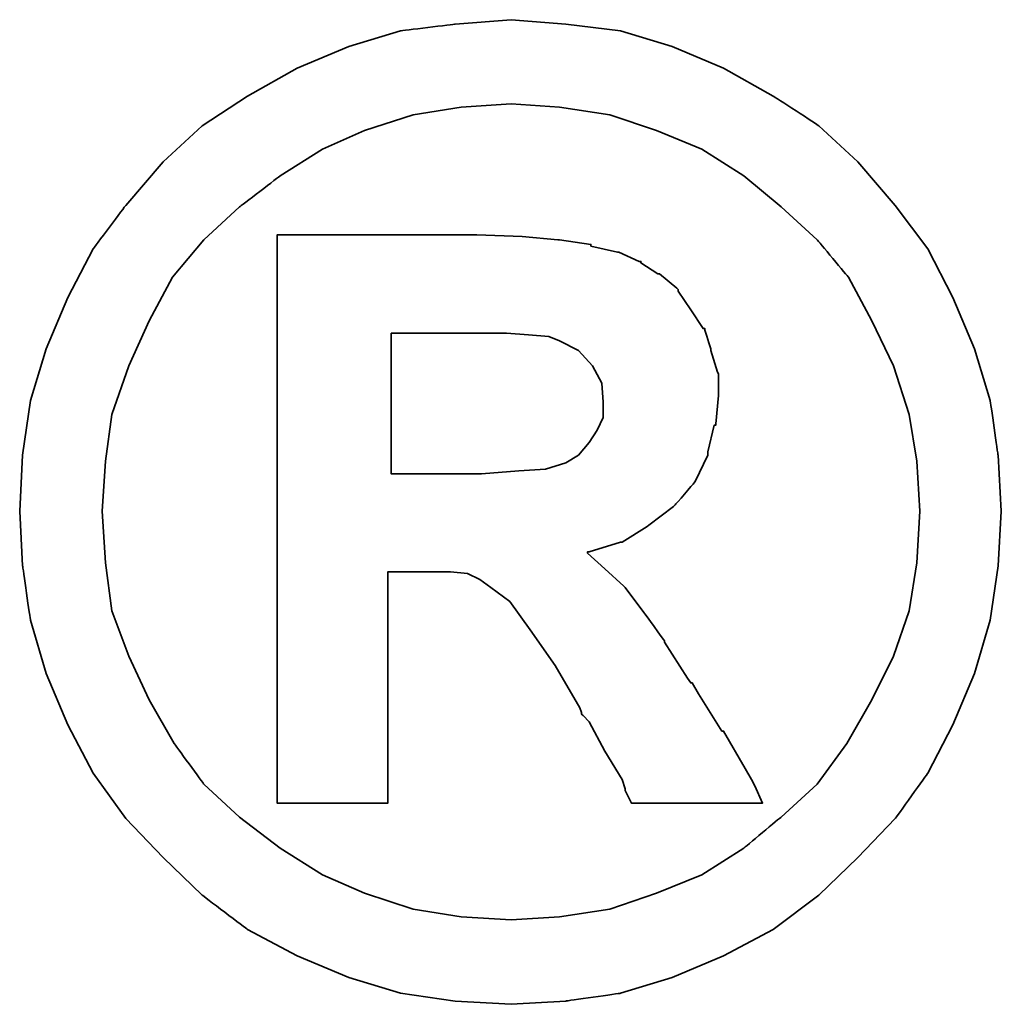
# Model space of a CAD drawing. Header units: inches. Extents: x 17 to 190, y 49 to 140.
# Tile 54 of 55: x 169.681 to 170.446, y 93.068 to 93.835. Entities that reach past the tile are written whole.
import ezdxf

# ---------------------------------------------------------------- set-up
doc = ezdxf.new("R2010")
doc.units = ezdxf.units.IN
doc.header["$LTSCALE"] = 0.1
doc.layers.add('DIM', color=4, linetype='Continuous')
doc.layers.add('layer 1', color=7, linetype='Continuous')

# ---------------------------------------------------------------- blocks, each defined once
blk = doc.blocks.new('TBI MOTION logo(完整正式版)')
at = {"layer": 'layer 1', "color": 22, "lineweight": 35}
for points, knots in [([(81.20634, 4.98624), (81.20634, 4.98624), (81.18649, 5.32862), (81.18649, 5.32862), (81.18649, 5.32862), (81.18649, 5.32862), (81.13886, 5.66206), (81.13886, 5.66206), (81.13886, 5.66206), (81.13886, 5.66206), (81.04359, 5.97764), (81.04359, 5.97764), (81.04359, 5.97764), (81.04359, 5.97764), (80.91061, 6.29124), (80.91061, 6.29124), (80.91061, 6.29124), (80.91061, 6.29124), (80.75778, 6.58697), (80.75778, 6.58697), (80.75778, 6.58697), (80.75778, 6.58697), (80.5593, 6.85294), (80.5593, 6.85294), (80.5593, 6.85294), (80.5593, 6.85294), (80.33105, 7.1189), (80.33105, 7.1189), (80.33105, 7.1189), (80.33105, 7.1189), (80.09287, 7.33921), (80.09287, 7.33921), (80.09287, 7.33921), (80.09287, 7.33921), (79.815, 7.51982), (79.815, 7.51982), (79.815, 7.51982), (79.815, 7.51982), (79.51133, 7.69051), (79.51133, 7.69051), (79.51133, 7.69051), (79.51133, 7.69051), (79.19773, 7.8235), (79.19773, 7.8235), (79.19773, 7.8235), (79.19773, 7.8235), (78.88215, 7.91877), (78.88215, 7.91877), (78.88215, 7.91877), (78.88215, 7.91877), (78.54871, 7.95846), (78.54871, 7.95846), (78.54871, 7.95846), (78.54871, 7.95846), (78.21526, 7.98625), (78.21526, 7.98625), (78.21526, 7.98625), (78.21526, 7.98625), (77.87388, 7.95846), (77.87388, 7.95846), (77.87388, 7.95846), (77.87388, 7.95846), (77.54044, 7.91877), (77.54044, 7.91877), (77.54044, 7.91877), (77.54044, 7.91877), (77.22485, 7.8235), (77.22485, 7.8235), (77.22485, 7.8235), (77.22485, 7.8235), (76.91027, 7.69051), (76.91027, 7.69051), (76.91027, 7.69051), (76.91027, 7.69051), (76.6056, 7.51982), (76.6056, 7.51982), (76.6056, 7.51982), (76.6056, 7.51982), (76.32972, 7.33921), (76.32972, 7.33921), (76.32972, 7.33921), (76.32972, 7.33921), (76.09154, 7.1189), (76.09154, 7.1189), (76.09154, 7.1189), (76.09154, 7.1189), (75.86329, 6.85294), (75.86329, 6.85294), (75.86329, 6.85294), (75.86329, 6.85294), (75.66382, 6.58697), (75.66382, 6.58697), (75.66382, 6.58697), (75.66382, 6.58697), (75.51099, 6.29124), (75.51099, 6.29124), (75.51099, 6.29124), (75.51099, 6.29124), (75.37702, 5.97764), (75.37702, 5.97764), (75.37702, 5.97764), (75.37702, 5.97764), (75.28175, 5.66206), (75.28175, 5.66206), (75.28175, 5.66206), (75.28175, 5.66206), (75.23411, 5.32862), (75.23411, 5.32862), (75.23411, 5.32862), (75.23411, 5.32862), (75.21625, 4.98624), (75.21625, 4.98624), (75.21625, 4.98624), (75.21625, 4.98624), (75.23411, 4.6528), (75.23411, 4.6528), (75.23411, 4.6528), (75.23411, 4.6528), (75.28175, 4.32035), (75.28175, 4.32035), (75.28175, 4.32035), (75.28175, 4.32035), (75.37702, 3.99583), (75.37702, 3.99583), (75.37702, 3.99583), (75.37702, 3.99583), (75.51099, 3.68224), (75.51099, 3.68224), (75.51099, 3.68224), (75.51099, 3.68224), (75.66382, 3.38749), (75.66382, 3.38749), (75.66382, 3.38749), (75.66382, 3.38749), (75.86329, 3.10963), (75.86329, 3.10963), (75.86329, 3.10963), (75.86329, 3.10963), (76.09154, 2.87145), (76.09154, 2.87145), (76.09154, 2.87145), (76.09154, 2.87145), (76.32972, 2.6432), (76.32972, 2.6432), (76.32972, 2.6432), (76.32972, 2.6432), (76.6056, 2.43381), (76.6056, 2.43381), (76.6056, 2.43381), (76.6056, 2.43381), (76.91027, 2.27205), (76.91027, 2.27205), (76.91027, 2.27205), (76.91027, 2.27205), (77.22485, 2.13906), (77.22485, 2.13906), (77.22485, 2.13906), (77.22485, 2.13906), (77.54044, 2.0438), (77.54044, 2.0438), (77.54044, 2.0438), (77.54044, 2.0438), (77.87388, 1.99616), (77.87388, 1.99616), (77.87388, 1.99616), (77.87388, 1.99616), (78.21526, 1.97631), (78.21526, 1.97631), (78.21526, 1.97631), (78.21526, 1.97631), (78.54871, 1.99616), (78.54871, 1.99616), (78.54871, 1.99616), (78.54871, 1.99616), (78.88215, 2.0438), (78.88215, 2.0438), (78.88215, 2.0438), (78.88215, 2.0438), (79.19773, 2.13906), (79.19773, 2.13906), (79.19773, 2.13906), (79.19773, 2.13906), (79.51133, 2.27205), (79.51133, 2.27205), (79.51133, 2.27205), (79.51133, 2.27205), (79.815, 2.43381), (79.815, 2.43381), (79.815, 2.43381), (79.815, 2.43381), (80.09287, 2.6432), (80.09287, 2.6432), (80.09287, 2.6432), (80.09287, 2.6432), (80.33105, 2.87145), (80.33105, 2.87145), (80.33105, 2.87145), (80.33105, 2.87145), (80.5593, 3.10963), (80.5593, 3.10963), (80.5593, 3.10963), (80.5593, 3.10963), (80.75778, 3.38749), (80.75778, 3.38749), (80.75778, 3.38749), (80.75778, 3.38749), (80.91061, 3.68224), (80.91061, 3.68224), (80.91061, 3.68224), (80.91061, 3.68224), (81.04359, 3.99583), (81.04359, 3.99583), (81.04359, 3.99583), (81.04359, 3.99583), (81.13886, 4.32035), (81.13886, 4.32035), (81.13886, 4.32035), (81.13886, 4.32035), (81.18649, 4.6528), (81.18649, 4.6528), (81.18649, 4.6528), (81.18649, 4.6528), (81.20634, 4.98624), (81.20634, 4.98624)], [0, 0, 0, 0, 0.0178571, 0.0178571, 0.0178571, 0.0178572, 0.0357143, 0.0357143, 0.0357143, 0.0357143, 0.0535714, 0.0535714, 0.0535714, 0.0535714, 0.0714286, 0.0714286, 0.0714286, 0.0714286, 0.0892857, 0.0892857, 0.0892857, 0.0892857, 0.1071429, 0.1071429, 0.1071429, 0.1071429, 0.125, 0.125, 0.125, 0.125, 0.1428571, 0.1428571, 0.1428571, 0.1428572, 0.1607143, 0.1607143, 0.1607143, 0.1607143, 0.1785714, 0.1785714, 0.1785714, 0.1785714, 0.1964286, 0.1964286, 0.1964286, 0.1964286, 0.2142857, 0.2142857, 0.2142857, 0.2142857, 0.2321429, 0.2321429, 0.2321429, 0.2321429, 0.25, 0.25, 0.25, 0.25, 0.2678571, 0.2678571, 0.2678571, 0.2678572, 0.2857143, 0.2857143, 0.2857143, 0.2857143, 0.3035714, 0.3035714, 0.3035714, 0.3035714, 0.3214286, 0.3214286, 0.3214286, 0.3214286, 0.3392857, 0.3392857, 0.3392857, 0.3392857, 0.3571429, 0.3571429, 0.3571429, 0.3571429, 0.375, 0.375, 0.375, 0.375, 0.3928571, 0.3928571, 0.3928571, 0.3928572, 0.4107143, 0.4107143, 0.4107143, 0.4107143, 0.4285714, 0.4285714, 0.4285714, 0.4285714, 0.4464286, 0.4464286, 0.4464286, 0.4464286, 0.4642857, 0.4642857, 0.4642857, 0.4642857, 0.4821429, 0.4821429, 0.4821429, 0.4821429, 0.5, 0.5, 0.5, 0.5, 0.5178571, 0.5178571, 0.5178571, 0.5178572, 0.5357143, 0.5357143, 0.5357143, 0.5357143, 0.5535714, 0.5535714, 0.5535714, 0.5535714, 0.5714286, 0.5714286, 0.5714286, 0.5714286, 0.5892857, 0.5892857, 0.5892857, 0.5892857, 0.6071429, 0.6071429, 0.6071429, 0.6071429, 0.625, 0.625, 0.625, 0.625, 0.6428571, 0.6428571, 0.6428571, 0.6428572, 0.6607143, 0.6607143, 0.6607143, 0.6607143, 0.6785714, 0.6785714, 0.6785714, 0.6785714, 0.6964286, 0.6964286, 0.6964286, 0.6964286, 0.7142857, 0.7142857, 0.7142857, 0.7142857, 0.7321429, 0.7321429, 0.7321429, 0.7321429, 0.75, 0.75, 0.75, 0.75, 0.7678571, 0.7678571, 0.7678571, 0.7678572, 0.7857143, 0.7857143, 0.7857143, 0.7857143, 0.8035714, 0.8035714, 0.8035714, 0.8035714, 0.8214286, 0.8214286, 0.8214286, 0.8214286, 0.8392857, 0.8392857, 0.8392857, 0.8392857, 0.8571429, 0.8571429, 0.8571429, 0.8571429, 0.875, 0.875, 0.875, 0.875, 0.8928571, 0.8928571, 0.8928571, 0.8928572, 0.9107143, 0.9107143, 0.9107143, 0.9107143, 0.9285714, 0.9285714, 0.9285714, 0.9285714, 0.9464286, 0.9464286, 0.9464286, 0.9464286, 0.9642857, 0.9642857, 0.9642857, 0.9642857, 0.9821429, 0.9821429, 0.9821429, 0.9821429, 1, 1, 1, 1]), ([(80.71014, 4.98624), (80.71014, 4.98624), (80.69129, 5.29091), (80.69129, 5.29091), (80.69129, 5.29091), (80.69129, 5.29091), (80.64464, 5.57672), (80.64464, 5.57672), (80.64464, 5.57672), (80.64464, 5.57672), (80.54937, 5.87245), (80.54937, 5.87245), (80.54937, 5.87245), (80.54937, 5.87245), (80.41639, 6.14833), (80.41639, 6.14833), (80.41639, 6.14833), (80.41639, 6.14833), (80.27349, 6.41429), (80.27349, 6.41429), (80.27349, 6.41429), (80.27349, 6.41429), (80.08295, 6.64255), (80.08295, 6.64255), (80.08295, 6.64255), (80.08295, 6.64255), (79.86264, 6.84301), (79.86264, 6.84301), (79.86264, 6.84301), (79.86264, 6.84301), (79.63439, 7.03355), (79.63439, 7.03355), (79.63439, 7.03355), (79.63439, 7.03355), (79.37835, 7.1963), (79.37835, 7.1963), (79.37835, 7.1963), (79.37835, 7.1963), (79.10246, 7.30944), (79.10246, 7.30944), (79.10246, 7.30944), (79.10246, 7.30944), (78.81665, 7.40471), (78.81665, 7.40471), (78.81665, 7.40471), (78.81665, 7.40471), (78.511, 7.45234), (78.511, 7.45234), (78.511, 7.45234), (78.511, 7.45234), (78.21526, 7.47219), (78.21526, 7.47219), (78.21526, 7.47219), (78.21526, 7.47219), (77.9106, 7.45234), (77.9106, 7.45234), (77.9106, 7.45234), (77.9106, 7.45234), (77.61685, 7.40471), (77.61685, 7.40471), (77.61685, 7.40471), (77.61685, 7.40471), (77.32012, 7.30944), (77.32012, 7.30944), (77.32012, 7.30944), (77.32012, 7.30944), (77.06309, 7.1963), (77.06309, 7.1963), (77.06309, 7.1963), (77.06309, 7.1963), (76.80606, 7.03355), (76.80606, 7.03355), (76.80606, 7.03355), (76.80606, 7.03355), (76.55797, 6.84301), (76.55797, 6.84301), (76.55797, 6.84301), (76.55797, 6.84301), (76.34063, 6.64255), (76.34063, 6.64255), (76.34063, 6.64255), (76.34063, 6.64255), (76.1491, 6.41429), (76.1491, 6.41429), (76.1491, 6.41429), (76.1491, 6.41429), (76.0062, 6.14833), (76.0062, 6.14833), (76.0062, 6.14833), (76.0062, 6.14833), (75.88314, 5.87245), (75.88314, 5.87245), (75.88314, 5.87245), (75.88314, 5.87245), (75.77794, 5.57672), (75.77794, 5.57672), (75.77794, 5.57672), (75.77794, 5.57672), (75.73924, 5.29091), (75.73924, 5.29091), (75.73924, 5.29091), (75.73924, 5.29091), (75.72039, 4.98624), (75.72039, 4.98624), (75.72039, 4.98624), (75.72039, 4.98624), (75.73924, 4.67165), (75.73924, 4.67165), (75.73924, 4.67165), (75.73924, 4.67165), (75.77794, 4.37791), (75.77794, 4.37791), (75.77794, 4.37791), (75.77794, 4.37791), (75.88314, 4.10102), (75.88314, 4.10102), (75.88314, 4.10102), (75.88314, 4.10102), (76.0062, 3.83407), (76.0062, 3.83407), (76.0062, 3.83407), (76.0062, 3.83407), (76.15902, 3.56811), (76.15902, 3.56811), (76.15902, 3.56811), (76.15902, 3.56811), (76.34063, 3.32001), (76.34063, 3.32001), (76.34063, 3.32001), (76.34063, 3.32001), (76.55797, 3.11955), (76.55797, 3.11955), (76.55797, 3.11955), (76.55797, 3.11955), (76.80606, 2.92901), (76.80606, 2.92901), (76.80606, 2.92901), (76.80606, 2.92901), (77.06309, 2.76725), (77.06309, 2.76725), (77.06309, 2.76725), (77.06309, 2.76725), (77.32012, 2.65412), (77.32012, 2.65412), (77.32012, 2.65412), (77.32012, 2.65412), (77.61685, 2.55786), (77.61685, 2.55786), (77.61685, 2.55786), (77.61685, 2.55786), (77.9106, 2.51022), (77.9106, 2.51022), (77.9106, 2.51022), (77.9106, 2.51022), (78.21526, 2.49137), (78.21526, 2.49137), (78.21526, 2.49137), (78.21526, 2.49137), (78.511, 2.51022), (78.511, 2.51022), (78.511, 2.51022), (78.511, 2.51022), (78.81665, 2.55786), (78.81665, 2.55786), (78.81665, 2.55786), (78.81665, 2.55786), (79.10246, 2.65412), (79.10246, 2.65412), (79.10246, 2.65412), (79.10246, 2.65412), (79.37835, 2.76725), (79.37835, 2.76725), (79.37835, 2.76725), (79.37835, 2.76725), (79.63439, 2.92901), (79.63439, 2.92901), (79.63439, 2.92901), (79.63439, 2.92901), (79.86264, 3.11955), (79.86264, 3.11955), (79.86264, 3.11955), (79.86264, 3.11955), (80.08295, 3.32001), (80.08295, 3.32001), (80.08295, 3.32001), (80.08295, 3.32001), (80.26356, 3.56811), (80.26356, 3.56811), (80.26356, 3.56811), (80.26356, 3.56811), (80.41639, 3.83407), (80.41639, 3.83407), (80.41639, 3.83407), (80.41639, 3.83407), (80.54937, 4.10102), (80.54937, 4.10102), (80.54937, 4.10102), (80.54937, 4.10102), (80.64464, 4.37791), (80.64464, 4.37791), (80.64464, 4.37791), (80.64464, 4.37791), (80.69129, 4.67165), (80.69129, 4.67165), (80.69129, 4.67165), (80.69129, 4.67165), (80.71014, 4.98624), (80.71014, 4.98624)], [0, 0, 0, 0, 0.0192308, 0.0192308, 0.0192308, 0.0192308, 0.0384615, 0.0384615, 0.0384615, 0.0384615, 0.0576923, 0.0576923, 0.0576923, 0.0576923, 0.0769231, 0.0769231, 0.0769231, 0.0769231, 0.0961538, 0.0961538, 0.0961538, 0.0961539, 0.1153846, 0.1153846, 0.1153846, 0.1153846, 0.1346154, 0.1346154, 0.1346154, 0.1346154, 0.1538462, 0.1538462, 0.1538462, 0.1538462, 0.1730769, 0.1730769, 0.1730769, 0.1730769, 0.1923077, 0.1923077, 0.1923077, 0.1923077, 0.2115385, 0.2115385, 0.2115385, 0.2115385, 0.2307692, 0.2307692, 0.2307692, 0.2307692, 0.25, 0.25, 0.25, 0.25, 0.2692308, 0.2692308, 0.2692308, 0.2692308, 0.2884615, 0.2884615, 0.2884615, 0.2884615, 0.3076923, 0.3076923, 0.3076923, 0.3076923, 0.3269231, 0.3269231, 0.3269231, 0.3269231, 0.3461538, 0.3461538, 0.3461538, 0.3461539, 0.3653846, 0.3653846, 0.3653846, 0.3653846, 0.3846154, 0.3846154, 0.3846154, 0.3846154, 0.4038462, 0.4038462, 0.4038462, 0.4038462, 0.4230769, 0.4230769, 0.4230769, 0.4230769, 0.4423077, 0.4423077, 0.4423077, 0.4423077, 0.4615385, 0.4615385, 0.4615385, 0.4615385, 0.4807692, 0.4807692, 0.4807692, 0.4807692, 0.5, 0.5, 0.5, 0.5, 0.5192308, 0.5192308, 0.5192308, 0.5192308, 0.5384615, 0.5384615, 0.5384615, 0.5384615, 0.5576923, 0.5576923, 0.5576923, 0.5576923, 0.5769231, 0.5769231, 0.5769231, 0.5769231, 0.5961538, 0.5961538, 0.5961538, 0.5961539, 0.6153846, 0.6153846, 0.6153846, 0.6153846, 0.6346154, 0.6346154, 0.6346154, 0.6346154, 0.6538462, 0.6538462, 0.6538462, 0.6538462, 0.6730769, 0.6730769, 0.6730769, 0.6730769, 0.6923077, 0.6923077, 0.6923077, 0.6923077, 0.7115385, 0.7115385, 0.7115385, 0.7115385, 0.7307692, 0.7307692, 0.7307692, 0.7307692, 0.75, 0.75, 0.75, 0.75, 0.7692308, 0.7692308, 0.7692308, 0.7692308, 0.7884615, 0.7884615, 0.7884615, 0.7884615, 0.8076923, 0.8076923, 0.8076923, 0.8076923, 0.8269231, 0.8269231, 0.8269231, 0.8269231, 0.8461538, 0.8461538, 0.8461538, 0.8461539, 0.8653846, 0.8653846, 0.8653846, 0.8653846, 0.8846154, 0.8846154, 0.8846154, 0.8846154, 0.9038462, 0.9038462, 0.9038462, 0.9038462, 0.9230769, 0.9230769, 0.9230769, 0.9230769, 0.9423077, 0.9423077, 0.9423077, 0.9423077, 0.9615385, 0.9615385, 0.9615385, 0.9615385, 0.9807692, 0.9807692, 0.9807692, 0.9807692, 1, 1, 1, 1]), ([(76.78721, 3.2823), (76.78721, 3.2823), (76.78721, 3.32001), (76.78721, 3.32001), (76.78721, 3.32001), (76.78721, 3.32001), (76.78721, 3.42422), (76.78721, 3.42422), (76.78721, 3.42422), (76.78721, 3.42422), (76.78721, 3.59689), (76.78721, 3.59689), (76.78721, 3.59689), (76.78721, 3.59689), (76.78721, 3.80529), (76.78721, 3.80529), (76.78721, 3.80529), (76.78721, 3.80529), (76.78721, 4.0524), (76.78721, 4.0524), (76.78721, 4.0524), (76.78721, 4.0524), (76.78721, 4.32035), (76.78721, 4.32035), (76.78721, 4.32035), (76.78721, 4.32035), (76.78721, 4.92868), (76.78721, 4.92868), (76.78721, 4.92868), (76.78721, 4.92868), (76.78721, 5.53801), (76.78721, 5.53801), (76.78721, 5.53801), (76.78721, 5.53801), (76.78721, 5.82482), (76.78721, 5.82482), (76.78721, 5.82482), (76.78721, 5.82482), (76.78721, 6.07291), (76.78721, 6.07291), (76.78721, 6.07291), (76.78721, 6.07291), (76.78721, 6.30017), (76.78721, 6.30017), (76.78721, 6.30017), (76.78721, 6.30017), (76.78721, 6.45399), (76.78721, 6.45399), (76.78721, 6.45399), (76.78721, 6.45399), (76.78721, 6.5572), (76.78721, 6.5572), (76.78721, 6.5572), (76.78721, 6.5572), (76.78721, 6.59689), (76.78721, 6.59689), (76.78721, 6.59689), (76.78721, 6.59689), (76.78721, 6.67232), (76.78721, 6.67232), (76.78721, 6.67232), (76.78721, 6.67232), (76.8537, 6.67232), (76.8537, 6.67232), (76.8537, 6.67232), (76.8537, 6.67232), (76.87355, 6.67232), (76.87355, 6.67232), (76.87355, 6.67232), (76.87355, 6.67232), (76.91027, 6.67232), (76.91027, 6.67232), (76.91027, 6.67232), (76.91027, 6.67232), (77.04424, 6.67232), (77.04424, 6.67232), (77.04424, 6.67232), (77.04424, 6.67232), (77.22485, 6.67232), (77.22485, 6.67232), (77.22485, 6.67232), (77.22485, 6.67232), (77.43524, 6.67232), (77.43524, 6.67232), (77.43524, 6.67232), (77.43524, 6.67232), (77.65357, 6.67232), (77.65357, 6.67232), (77.65357, 6.67232), (77.65357, 6.67232), (77.82625, 6.67232), (77.82625, 6.67232), (77.82625, 6.67232), (77.82625, 6.67232), (77.94037, 6.67232), (77.94037, 6.67232), (77.94037, 6.67232), (77.94037, 6.67232), (77.97709, 6.67232), (77.97709, 6.67232), (77.97709, 6.67232), (77.97709, 6.67232), (77.99694, 6.67232), (77.99694, 6.67232), (77.99694, 6.67232), (77.99694, 6.67232), (78.00686, 6.67232), (78.00686, 6.67232), (78.00686, 6.67232), (78.00686, 6.67232), (78.28275, 6.6624), (78.28275, 6.6624), (78.28275, 6.6624), (78.28275, 6.6624), (78.50107, 6.64255), (78.50107, 6.64255), (78.50107, 6.64255), (78.50107, 6.64255), (78.511, 6.64255), (78.511, 6.64255), (78.511, 6.64255), (78.511, 6.64255), (78.70154, 6.61476), (78.70154, 6.61476), (78.70154, 6.61476), (78.70154, 6.61476), (78.70154, 6.60483), (78.70154, 6.60483), (78.70154, 6.60483), (78.70154, 6.60483), (78.86429, 6.56713), (78.86429, 6.56713), (78.86429, 6.56713), (78.86429, 6.56713), (78.87223, 6.56713), (78.87223, 6.56713), (78.87223, 6.56713), (78.87223, 6.56713), (78.99727, 6.51056), (78.99727, 6.51056), (78.99727, 6.51056), (78.99727, 6.51056), (79.00719, 6.51056), (79.00719, 6.51056), (79.00719, 6.51056), (79.00719, 6.51056), (79.00719, 6.50162), (79.00719, 6.50162), (79.00719, 6.50162), (79.00719, 6.50162), (79.1104, 6.43415), (79.1104, 6.43415), (79.1104, 6.43415), (79.1104, 6.43415), (79.12132, 6.43415), (79.12132, 6.43415), (79.12132, 6.43415), (79.12132, 6.43415), (79.22552, 6.34781), (79.22552, 6.34781), (79.22552, 6.34781), (79.22552, 6.34781), (79.23544, 6.33888), (79.23544, 6.33888), (79.23544, 6.33888), (79.23544, 6.33888), (79.23544, 6.32895), (79.23544, 6.32895), (79.23544, 6.32895), (79.23544, 6.32895), (79.31087, 6.21483), (79.31087, 6.21483), (79.31087, 6.21483), (79.31087, 6.21483), (79.38629, 6.1007), (79.38629, 6.1007), (79.38629, 6.1007), (79.38629, 6.1007), (79.3972, 6.1007), (79.3972, 6.1007), (79.3972, 6.1007), (79.3972, 6.1007), (79.3972, 6.09078), (79.3972, 6.09078), (79.3972, 6.09078), (79.3972, 6.09078), (79.43392, 5.97764), (79.43392, 5.97764), (79.43392, 5.97764), (79.43392, 5.97764), (79.43392, 5.96772), (79.43392, 5.96772), (79.43392, 5.96772), (79.43392, 5.96772), (79.47362, 5.83474), (79.47362, 5.83474), (79.47362, 5.83474), (79.47362, 5.83474), (79.48156, 5.82482), (79.48156, 5.82482), (79.48156, 5.82482), (79.48156, 5.82482), (79.48156, 5.69977), (79.48156, 5.69977), (79.48156, 5.69977), (79.48156, 5.69977), (79.48156, 5.69183), (79.48156, 5.69183), (79.48156, 5.69183), (79.48156, 5.69183), (79.4637, 5.51915), (79.4637, 5.51915), (79.4637, 5.51915), (79.4637, 5.51915), (79.4637, 5.51122), (79.4637, 5.51122), (79.4637, 5.51122), (79.4637, 5.51122), (79.45377, 5.51122), (79.45377, 5.51122), (79.45377, 5.51122), (79.45377, 5.51122), (79.41507, 5.34847), (79.41507, 5.34847), (79.41507, 5.34847), (79.41507, 5.34847), (79.41507, 5.33854), (79.41507, 5.33854), (79.41507, 5.33854), (79.41507, 5.33854), (79.41507, 5.32862), (79.41507, 5.32862), (79.41507, 5.32862), (79.41507, 5.32862), (79.33865, 5.16785), (79.33865, 5.16785), (79.33865, 5.16785), (79.33865, 5.16785), (79.33071, 5.15693), (79.33071, 5.15693), (79.33071, 5.15693), (79.33071, 5.15693), (79.2156, 5.02495), (79.2156, 5.02495), (79.2156, 5.02495), (79.2156, 5.02495), (79.20567, 5.01502), (79.20567, 5.01502), (79.20567, 5.01502), (79.20567, 5.01502), (79.05483, 4.89991), (79.05483, 4.89991), (79.05483, 4.89991), (79.05483, 4.89991), (79.04491, 4.89197), (79.04491, 4.89197), (79.04491, 4.89197), (79.04491, 4.89197), (78.89208, 4.7967), (78.89208, 4.7967), (78.89208, 4.7967), (78.89208, 4.7967), (78.88215, 4.7967), (78.88215, 4.7967), (78.88215, 4.7967), (78.88215, 4.7967), (78.69161, 4.73913), (78.69161, 4.73913), (78.69161, 4.73913), (78.69161, 4.73913), (78.68169, 4.73913), (78.68169, 4.73913), (78.68169, 4.73913), (78.68169, 4.73913), (78.68169, 4.72921), (78.68169, 4.72921), (78.68169, 4.72921), (78.68169, 4.72921), (78.78688, 4.63394), (78.78688, 4.63394), (78.78688, 4.63394), (78.78688, 4.63394), (78.902, 4.52875), (78.902, 4.52875), (78.902, 4.52875), (78.902, 4.52875), (78.91093, 4.52081), (78.91093, 4.52081), (78.91093, 4.52081), (78.91093, 4.52081), (79.02506, 4.36798), (79.02506, 4.36798), (79.02506, 4.36798), (79.02506, 4.36798), (79.1501, 4.1953), (79.1501, 4.1953), (79.1501, 4.1953), (79.1501, 4.1953), (79.1501, 4.18736), (79.1501, 4.18736), (79.1501, 4.18736), (79.1501, 4.18736), (79.29201, 3.96705), (79.29201, 3.96705), (79.29201, 3.96705), (79.29201, 3.96705), (79.31087, 3.93828), (79.31087, 3.93828), (79.31087, 3.93828), (79.31087, 3.93828), (79.32079, 3.93828), (79.32079, 3.93828), (79.32079, 3.93828), (79.32079, 3.93828), (79.3585, 3.87178), (79.3585, 3.87178), (79.3585, 3.87178), (79.3585, 3.87178), (79.50141, 3.64353), (79.50141, 3.64353), (79.50141, 3.64353), (79.50141, 3.64353), (79.51133, 3.64353), (79.51133, 3.64353), (79.51133, 3.64353), (79.51133, 3.64353), (79.64431, 3.41528), (79.64431, 3.41528), (79.64431, 3.41528), (79.64431, 3.41528), (79.68202, 3.3478), (79.68202, 3.3478), (79.68202, 3.3478), (79.68202, 3.3478), (79.70187, 3.31009), (79.70187, 3.31009), (79.70187, 3.31009), (79.70187, 3.31009), (79.7495, 3.2049), (79.7495, 3.2049), (79.7495, 3.2049), (79.7495, 3.2049), (79.64431, 3.2049), (79.64431, 3.2049), (79.64431, 3.2049), (79.64431, 3.2049), (79.62546, 3.2049), (79.62546, 3.2049), (79.62546, 3.2049), (79.62546, 3.2049), (79.53912, 3.2049), (79.53912, 3.2049), (79.53912, 3.2049), (79.53912, 3.2049), (79.31087, 3.2049), (79.31087, 3.2049), (79.31087, 3.2049), (79.31087, 3.2049), (79.08262, 3.2049), (79.08262, 3.2049), (79.08262, 3.2049), (79.08262, 3.2049), (79.00719, 3.2049), (79.00719, 3.2049), (79.00719, 3.2049), (79.00719, 3.2049), (78.98735, 3.2049), (78.98735, 3.2049), (78.98735, 3.2049), (78.98735, 3.2049), (78.94964, 3.2049), (78.94964, 3.2049), (78.94964, 3.2049), (78.94964, 3.2049), (78.92979, 3.24459), (78.92979, 3.24459), (78.92979, 3.24459), (78.92979, 3.24459), (78.91093, 3.2823), (78.91093, 3.2823), (78.91093, 3.2823), (78.91093, 3.2823), (78.91093, 3.29223), (78.91093, 3.29223), (78.91093, 3.29223), (78.91093, 3.29223), (78.89208, 3.3478), (78.89208, 3.3478), (78.89208, 3.3478), (78.89208, 3.3478), (78.78688, 3.52048), (78.78688, 3.52048), (78.78688, 3.52048), (78.78688, 3.52048), (78.69161, 3.7001), (78.69161, 3.7001), (78.69161, 3.7001), (78.69161, 3.7001), (78.6539, 3.7388), (78.6539, 3.7388), (78.6539, 3.7388), (78.6539, 3.7388), (78.64398, 3.74873), (78.64398, 3.74873), (78.64398, 3.74873), (78.64398, 3.74873), (78.64398, 3.75766), (78.64398, 3.75766), (78.64398, 3.75766), (78.64398, 3.75766), (78.63405, 3.78644), (78.63405, 3.78644), (78.63405, 3.78644), (78.63405, 3.78644), (78.48321, 4.04347), (78.48321, 4.04347), (78.48321, 4.04347), (78.48321, 4.04347), (78.33038, 4.2618), (78.33038, 4.2618), (78.33038, 4.2618), (78.33038, 4.2618), (78.20732, 4.43447), (78.20732, 4.43447), (78.20732, 4.43447), (78.20732, 4.43447), (78.09221, 4.52081), (78.09221, 4.52081), (78.09221, 4.52081), (78.09221, 4.52081), (78.02472, 4.56845), (78.02472, 4.56845), (78.02472, 4.56845), (78.02472, 4.56845), (77.9493, 4.60616), (77.9493, 4.60616), (77.9493, 4.60616), (77.9493, 4.60616), (77.8451, 4.61608), (77.8451, 4.61608), (77.8451, 4.61608), (77.8451, 4.61608), (77.71113, 4.61608), (77.71113, 4.61608), (77.71113, 4.61608), (77.71113, 4.61608), (77.69128, 4.61608), (77.69128, 4.61608), (77.69128, 4.61608), (77.69128, 4.61608), (77.67342, 4.61608), (77.67342, 4.61608), (77.67342, 4.61608), (77.67342, 4.61608), (77.5583, 4.61608), (77.5583, 4.61608), (77.5583, 4.61608), (77.5583, 4.61608), (77.46303, 4.61608), (77.46303, 4.61608), (77.46303, 4.61608), (77.46303, 4.61608), (77.46303, 4.54761), (77.46303, 4.54761), (77.46303, 4.54761), (77.46303, 4.54761), (77.46303, 4.47318), (77.46303, 4.47318), (77.46303, 4.47318), (77.46303, 4.47318), (77.46303, 4.24294), (77.46303, 4.24294), (77.46303, 4.24294), (77.46303, 4.24294), (77.46303, 3.99583), (77.46303, 3.99583), (77.46303, 3.99583), (77.46303, 3.99583), (77.46303, 3.72888), (77.46303, 3.72888), (77.46303, 3.72888), (77.46303, 3.72888), (77.46303, 3.51055), (77.46303, 3.51055), (77.46303, 3.51055), (77.46303, 3.51055), (77.46303, 3.42422), (77.46303, 3.42422), (77.46303, 3.42422), (77.46303, 3.42422), (77.46303, 3.35773), (77.46303, 3.35773), (77.46303, 3.35773), (77.46303, 3.35773), (77.46303, 3.30017), (77.46303, 3.30017), (77.46303, 3.30017), (77.46303, 3.30017), (77.46303, 3.2823), (77.46303, 3.2823), (77.46303, 3.2823), (77.46303, 3.2823), (77.46303, 3.2049), (77.46303, 3.2049), (77.46303, 3.2049), (77.46303, 3.2049), (77.39753, 3.2049), (77.39753, 3.2049), (77.39753, 3.2049), (77.39753, 3.2049), (77.37768, 3.2049), (77.37768, 3.2049), (77.37768, 3.2049), (77.37768, 3.2049), (77.32012, 3.2049), (77.32012, 3.2049), (77.32012, 3.2049), (77.32012, 3.2049), (77.12165, 3.2049), (77.12165, 3.2049), (77.12165, 3.2049), (77.12165, 3.2049), (76.94897, 3.2049), (76.94897, 3.2049), (76.94897, 3.2049), (76.94897, 3.2049), (76.8924, 3.2049), (76.8924, 3.2049), (76.8924, 3.2049), (76.8924, 3.2049), (76.8537, 3.2049), (76.8537, 3.2049), (76.8537, 3.2049), (76.8537, 3.2049), (76.78721, 3.2049), (76.78721, 3.2049), (76.78721, 3.2049), (76.78721, 3.2049), (76.78721, 3.2823), (76.78721, 3.2823)], [0, 0, 0, 0, 0.0074074, 0.0074074, 0.0074074, 0.0074074, 0.0148148, 0.0148148, 0.0148148, 0.0148148, 0.0222222, 0.0222222, 0.0222222, 0.0222222, 0.0296296, 0.0296296, 0.0296296, 0.0296296, 0.037037, 0.037037, 0.037037, 0.037037, 0.0444444, 0.0444444, 0.0444444, 0.0444445, 0.0518519, 0.0518519, 0.0518519, 0.0518519, 0.0592593, 0.0592593, 0.0592593, 0.0592593, 0.0666667, 0.0666667, 0.0666667, 0.0666667, 0.0740741, 0.0740741, 0.0740741, 0.0740741, 0.0814815, 0.0814815, 0.0814815, 0.0814815, 0.0888889, 0.0888889, 0.0888889, 0.0888889, 0.0962963, 0.0962963, 0.0962963, 0.0962963, 0.1037037, 0.1037037, 0.1037037, 0.1037037, 0.1111111, 0.1111111, 0.1111111, 0.1111111, 0.1185185, 0.1185185, 0.1185185, 0.1185185, 0.1259259, 0.1259259, 0.1259259, 0.1259259, 0.1333333, 0.1333333, 0.1333333, 0.1333333, 0.1407407, 0.1407407, 0.1407407, 0.1407408, 0.1481481, 0.1481481, 0.1481481, 0.1481482, 0.1555556, 0.1555556, 0.1555556, 0.1555556, 0.162963, 0.162963, 0.162963, 0.162963, 0.1703704, 0.1703704, 0.1703704, 0.1703704, 0.1777778, 0.1777778, 0.1777778, 0.1777778, 0.1851852, 0.1851852, 0.1851852, 0.1851852, 0.1925926, 0.1925926, 0.1925926, 0.1925926, 0.2, 0.2, 0.2, 0.2, 0.2074074, 0.2074074, 0.2074074, 0.2074074, 0.2148148, 0.2148148, 0.2148148, 0.2148148, 0.2222222, 0.2222222, 0.2222222, 0.2222222, 0.2296296, 0.2296296, 0.2296296, 0.2296296, 0.237037, 0.237037, 0.237037, 0.237037, 0.2444444, 0.2444444, 0.2444444, 0.2444445, 0.2518519, 0.2518519, 0.2518519, 0.2518519, 0.2592593, 0.2592593, 0.2592593, 0.2592593, 0.2666667, 0.2666667, 0.2666667, 0.2666667, 0.2740741, 0.2740741, 0.2740741, 0.2740741, 0.2814815, 0.2814815, 0.2814815, 0.2814815, 0.2888889, 0.2888889, 0.2888889, 0.2888889, 0.2962963, 0.2962963, 0.2962963, 0.2962963, 0.3037037, 0.3037037, 0.3037037, 0.3037037, 0.3111111, 0.3111111, 0.3111111, 0.3111111, 0.3185185, 0.3185185, 0.3185185, 0.3185185, 0.3259259, 0.3259259, 0.3259259, 0.3259259, 0.3333333, 0.3333333, 0.3333333, 0.3333333, 0.3407407, 0.3407407, 0.3407407, 0.3407408, 0.3481481, 0.3481481, 0.3481481, 0.3481482, 0.3555556, 0.3555556, 0.3555556, 0.3555556, 0.362963, 0.362963, 0.362963, 0.362963, 0.3703704, 0.3703704, 0.3703704, 0.3703704, 0.3777778, 0.3777778, 0.3777778, 0.3777778, 0.3851852, 0.3851852, 0.3851852, 0.3851852, 0.3925926, 0.3925926, 0.3925926, 0.3925926, 0.4, 0.4, 0.4, 0.4, 0.4074074, 0.4074074, 0.4074074, 0.4074074, 0.4148148, 0.4148148, 0.4148148, 0.4148148, 0.4222222, 0.4222222, 0.4222222, 0.4222222, 0.4296296, 0.4296296, 0.4296296, 0.4296296, 0.437037, 0.437037, 0.437037, 0.437037, 0.4444444, 0.4444444, 0.4444444, 0.4444445, 0.4518519, 0.4518519, 0.4518519, 0.4518519, 0.4592593, 0.4592593, 0.4592593, 0.4592593, 0.4666667, 0.4666667, 0.4666667, 0.4666667, 0.4740741, 0.4740741, 0.4740741, 0.4740741, 0.4814815, 0.4814815, 0.4814815, 0.4814815, 0.4888889, 0.4888889, 0.4888889, 0.4888889, 0.4962963, 0.4962963, 0.4962963, 0.4962963, 0.5037037, 0.5037037, 0.5037037, 0.5037037, 0.5111111, 0.5111111, 0.5111111, 0.5111111, 0.5185185, 0.5185185, 0.5185185, 0.5185185, 0.5259259, 0.5259259, 0.5259259, 0.5259259, 0.5333333, 0.5333333, 0.5333333, 0.5333333, 0.5407407, 0.5407407, 0.5407407, 0.5407408, 0.5481481, 0.5481481, 0.5481481, 0.5481482, 0.5555556, 0.5555556, 0.5555556, 0.5555556, 0.562963, 0.562963, 0.562963, 0.562963, 0.5703704, 0.5703704, 0.5703704, 0.5703704, 0.5777778, 0.5777778, 0.5777778, 0.5777778, 0.5851852, 0.5851852, 0.5851852, 0.5851852, 0.5925926, 0.5925926, 0.5925926, 0.5925926, 0.6, 0.6, 0.6, 0.6, 0.6074074, 0.6074074, 0.6074074, 0.6074074, 0.6148148, 0.6148148, 0.6148148, 0.6148148, 0.6222222, 0.6222222, 0.6222222, 0.6222222, 0.6296296, 0.6296296, 0.6296296, 0.6296296, 0.637037, 0.637037, 0.637037, 0.637037, 0.6444444, 0.6444444, 0.6444444, 0.6444445, 0.6518519, 0.6518519, 0.6518519, 0.6518519, 0.6592593, 0.6592593, 0.6592593, 0.6592593, 0.6666667, 0.6666667, 0.6666667, 0.6666667, 0.6740741, 0.6740741, 0.6740741, 0.6740741, 0.6814815, 0.6814815, 0.6814815, 0.6814815, 0.6888889, 0.6888889, 0.6888889, 0.6888889, 0.6962963, 0.6962963, 0.6962963, 0.6962963, 0.7037037, 0.7037037, 0.7037037, 0.7037037, 0.7111111, 0.7111111, 0.7111111, 0.7111111, 0.7185185, 0.7185185, 0.7185185, 0.7185185, 0.7259259, 0.7259259, 0.7259259, 0.7259259, 0.7333333, 0.7333333, 0.7333333, 0.7333333, 0.7407407, 0.7407407, 0.7407407, 0.7407408, 0.7481481, 0.7481481, 0.7481481, 0.7481482, 0.7555556, 0.7555556, 0.7555556, 0.7555556, 0.762963, 0.762963, 0.762963, 0.762963, 0.7703704, 0.7703704, 0.7703704, 0.7703704, 0.7777778, 0.7777778, 0.7777778, 0.7777778, 0.7851852, 0.7851852, 0.7851852, 0.7851852, 0.7925926, 0.7925926, 0.7925926, 0.7925926, 0.8, 0.8, 0.8, 0.8, 0.8074074, 0.8074074, 0.8074074, 0.8074074, 0.8148148, 0.8148148, 0.8148148, 0.8148148, 0.8222222, 0.8222222, 0.8222222, 0.8222222, 0.8296296, 0.8296296, 0.8296296, 0.8296296, 0.837037, 0.837037, 0.837037, 0.837037, 0.8444444, 0.8444444, 0.8444444, 0.8444445, 0.8518519, 0.8518519, 0.8518519, 0.8518519, 0.8592593, 0.8592593, 0.8592593, 0.8592593, 0.8666667, 0.8666667, 0.8666667, 0.8666667, 0.8740741, 0.8740741, 0.8740741, 0.8740741, 0.8814815, 0.8814815, 0.8814815, 0.8814815, 0.8888889, 0.8888889, 0.8888889, 0.8888889, 0.8962963, 0.8962963, 0.8962963, 0.8962963, 0.9037037, 0.9037037, 0.9037037, 0.9037037, 0.9111111, 0.9111111, 0.9111111, 0.9111111, 0.9185185, 0.9185185, 0.9185185, 0.9185185, 0.9259259, 0.9259259, 0.9259259, 0.9259259, 0.9333333, 0.9333333, 0.9333333, 0.9333333, 0.9407407, 0.9407407, 0.9407407, 0.9407408, 0.9481481, 0.9481481, 0.9481481, 0.9481482, 0.9555556, 0.9555556, 0.9555556, 0.9555556, 0.962963, 0.962963, 0.962963, 0.962963, 0.9703704, 0.9703704, 0.9703704, 0.9703704, 0.9777778, 0.9777778, 0.9777778, 0.9777778, 0.9851852, 0.9851852, 0.9851852, 0.9851852, 0.9925926, 0.9925926, 0.9925926, 0.9925926, 1, 1, 1, 1]), ([(77.48288, 6.07291), (77.48288, 6.07291), (77.48288, 5.99551), (77.48288, 5.99551), (77.48288, 5.99551), (77.48288, 5.99551), (77.48288, 5.82482), (77.48288, 5.82482), (77.48288, 5.82482), (77.48288, 5.82482), (77.48288, 5.63328), (77.48288, 5.63328), (77.48288, 5.63328), (77.48288, 5.63328), (77.48288, 5.46358), (77.48288, 5.46358), (77.48288, 5.46358), (77.48288, 5.46358), (77.48288, 5.29091), (77.48288, 5.29091), (77.48288, 5.29091), (77.48288, 5.29091), (77.48288, 5.21449), (77.48288, 5.21449), (77.48288, 5.21449), (77.48288, 5.21449), (77.50074, 5.21449), (77.50074, 5.21449), (77.50074, 5.21449), (77.50074, 5.21449), (77.71113, 5.21449), (77.71113, 5.21449), (77.71113, 5.21449), (77.71113, 5.21449), (77.94037, 5.21449), (77.94037, 5.21449), (77.94037, 5.21449), (77.94037, 5.21449), (78.01579, 5.21449), (78.01579, 5.21449), (78.01579, 5.21449), (78.01579, 5.21449), (78.03465, 5.21449), (78.03465, 5.21449), (78.03465, 5.21449), (78.03465, 5.21449), (78.2629, 5.23335), (78.2629, 5.23335), (78.2629, 5.23335), (78.2629, 5.23335), (78.42565, 5.24327), (78.42565, 5.24327), (78.42565, 5.24327), (78.42565, 5.24327), (78.54871, 5.28098), (78.54871, 5.28098), (78.54871, 5.28098), (78.54871, 5.28098), (78.62611, 5.32862), (78.62611, 5.32862), (78.62611, 5.32862), (78.62611, 5.32862), (78.69161, 5.40503), (78.69161, 5.40503), (78.69161, 5.40503), (78.69161, 5.40503), (78.73925, 5.48145), (78.73925, 5.48145), (78.73925, 5.48145), (78.73925, 5.48145), (78.77696, 5.55885), (78.77696, 5.55885), (78.77696, 5.55885), (78.77696, 5.55885), (78.77696, 5.65214), (78.77696, 5.65214), (78.77696, 5.65214), (78.77696, 5.65214), (78.76902, 5.76726), (78.76902, 5.76726), (78.76902, 5.76726), (78.76902, 5.76726), (78.71146, 5.87245), (78.71146, 5.87245), (78.71146, 5.87245), (78.71146, 5.87245), (78.62611, 5.96772), (78.62611, 5.96772), (78.62611, 5.96772), (78.62611, 5.96772), (78.511, 6.02528), (78.511, 6.02528), (78.511, 6.02528), (78.511, 6.02528), (78.44451, 6.05306), (78.44451, 6.05306), (78.44451, 6.05306), (78.44451, 6.05306), (78.32046, 6.06299), (78.32046, 6.06299), (78.32046, 6.06299), (78.32046, 6.06299), (78.18748, 6.07291), (78.18748, 6.07291), (78.18748, 6.07291), (78.18748, 6.07291), (77.99694, 6.07291), (77.99694, 6.07291), (77.99694, 6.07291), (77.99694, 6.07291), (77.97709, 6.07291), (77.97709, 6.07291), (77.97709, 6.07291), (77.97709, 6.07291), (77.90167, 6.07291), (77.90167, 6.07291), (77.90167, 6.07291), (77.90167, 6.07291), (77.69128, 6.07291), (77.69128, 6.07291), (77.69128, 6.07291), (77.69128, 6.07291), (77.50074, 6.07291), (77.50074, 6.07291), (77.50074, 6.07291), (77.50074, 6.07291), (77.48288, 6.07291), (77.48288, 6.07291)], [0, 0, 0, 0, 0.03125, 0.03125, 0.03125, 0.03125, 0.0625, 0.0625, 0.0625, 0.0625, 0.09375, 0.09375, 0.09375, 0.09375, 0.125, 0.125, 0.125, 0.125, 0.15625, 0.15625, 0.15625, 0.15625, 0.1875, 0.1875, 0.1875, 0.1875, 0.21875, 0.21875, 0.21875, 0.21875, 0.25, 0.25, 0.25, 0.25, 0.28125, 0.28125, 0.28125, 0.28125, 0.3125, 0.3125, 0.3125, 0.3125, 0.34375, 0.34375, 0.34375, 0.34375, 0.375, 0.375, 0.375, 0.375, 0.40625, 0.40625, 0.40625, 0.40625, 0.4375, 0.4375, 0.4375, 0.4375, 0.46875, 0.46875, 0.46875, 0.46875, 0.5, 0.5, 0.5, 0.5, 0.53125, 0.53125, 0.53125, 0.53125, 0.5625, 0.5625, 0.5625, 0.5625, 0.59375, 0.59375, 0.59375, 0.59375, 0.625, 0.625, 0.625, 0.625, 0.65625, 0.65625, 0.65625, 0.65625, 0.6875, 0.6875, 0.6875, 0.6875, 0.71875, 0.71875, 0.71875, 0.71875, 0.75, 0.75, 0.75, 0.75, 0.78125, 0.78125, 0.78125, 0.78125, 0.8125, 0.8125, 0.8125, 0.8125, 0.84375, 0.84375, 0.84375, 0.84375, 0.875, 0.875, 0.875, 0.875, 0.90625, 0.90625, 0.90625, 0.90625, 0.9375, 0.9375, 0.9375, 0.9375, 0.96875, 0.96875, 0.96875, 0.96875, 1, 1, 1, 1])]:
    blk.add_open_spline(points, degree=3, knots=knots, dxfattribs=at)

msp = doc.modelspace()

# ---------------------------------------------------------------- block references
at = {"layer": 'DIM', "color": 7, "xscale": 0.1277045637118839, "yscale": 0.1277045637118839, "zscale": 0.1277045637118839}
msp.add_blockref('TBI MOTION logo(完整正式版)', (160.07526, 92.81546), dxfattribs=at)

doc.saveas('drawing.dxf')
